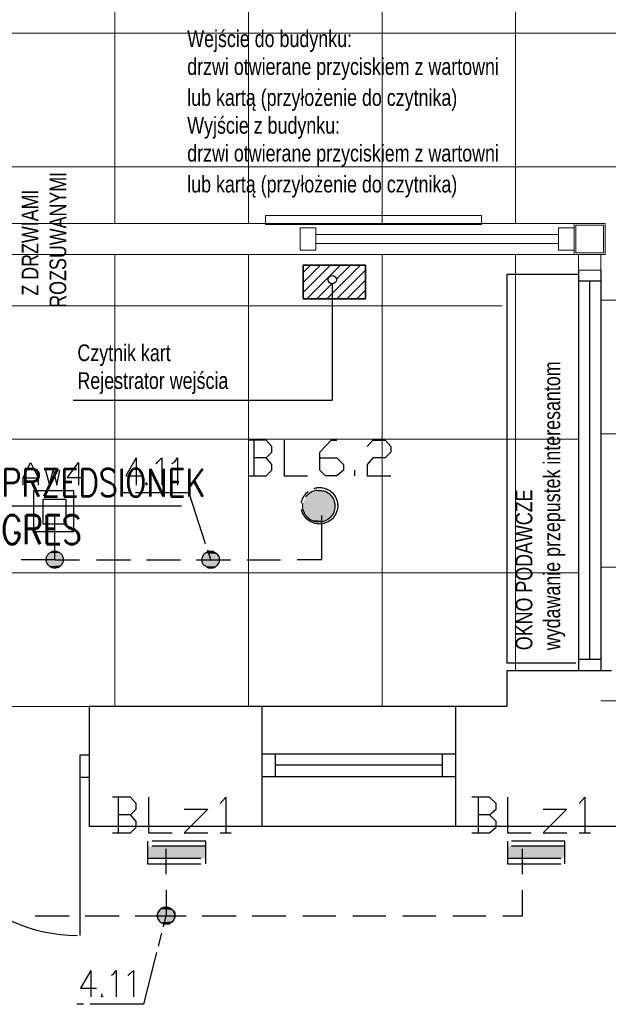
# Model space of a CAD drawing. Header units: millimetres. Extents: x 282377 to 1404227, y -783705 to 1038705.
# Tile 194 of 243: x 386129 to 386393, y 7091 to 7533. Entities that reach past the tile are written whole.
import ezdxf
from ezdxf.enums import TextEntityAlignment as Align

# ---------------------------------------------------------------- set-up
doc = ezdxf.new("R2010")
doc.units = ezdxf.units.MM
doc.linetypes.add('ACAD_ISO08W100', pattern=[36, 24, -3, 6, -3])
doc.layers.add('!!ELEKTRYKA', color=7, linetype='Continuous')
doc.styles.add('BIKTC', font='bikromsw.shx', dxfattribs={"width": 0.8})
doc.styles.add('ROMANS', font='romans', dxfattribs={"width": 0.7})

# ---------------------------------------------------------------- blocks, each defined once
blk = doc.blocks.new('bikmet')
blk.add_line((0, 1.65), (0, -1.65))
at = {"style": 'ROMANS', "width": 0.8}
blk.add_attdef('NRPOM', text='', height=1, dxfattribs=at).set_placement((-0.333, 0.333), align=Align.RIGHT)
blk.add_attdef('NWAPOM', (0.25, 0.333), '', height=1, dxfattribs=at)
blk.add_attdef('RAREA', text='', height=1.042, dxfattribs=at).set_placement((-0.333, -0.333), align=Align.TOP_RIGHT)
blk.add_attdef('PODLOGA', text='', height=1.042, dxfattribs=at).set_placement((0.25, -0.333), align=Align.TOP_LEFT)

msp = doc.modelspace()

# ---------------------------------------------------------------- hatches: boundary and pattern name
at = {"layer": '!!ELEKTRYKA'}
h = msp.add_hatch(dxfattribs=at)
h.set_pattern_fill('ANSI31', color=256)
h.set_pattern_definition([(45, (334048.2903, 41871.046), (-2.24506403, 2.24506403), [])])
h.paths.add_polyline_path([(386284.35, 7422.83), (386269.33, 7422.83), (386269.33, 7418.18, -0.414214), (386271.18, 7416.33, -1), (386267.47, 7416.33, -0.414214), (386269.33, 7418.18), (386269.33, 7422.83), (386262.64, 7422.83), (386262.64, 7407.73), (386284.35, 7407.73)])
h.paths.add_polyline_path([(386262.64, 7422.83), (386256.28, 7422.83), (386256.28, 7407.73), (386262.64, 7407.73)])

# ---------------------------------------------------------------- linework, layer by layer
at = {"layer": '!!ELEKTRYKA', "color": 252, "lineweight": 15, "ltscale": 15}
for p, q in [((386231.7, 10071.62), (386231.7, 7441.62)), ((386291.7, 10071.62), (386291.7, 7441.62)), ((386171.7, 7996.62), (386171.7, 7441.62)), ((386351.7, 7809.62), (386351.7, 7441.62)), ((385384.7, 7527.12), (386561.2, 7527.12)), ((385384.7, 7467.12), (386561.2, 7467.12)), ((385951.95, 7441.62), (386377.95, 7441.62)), ((386377.95, 7427.62), (385951.95, 7427.62)), ((386171.7, 7427.62), (386171.7, 7224.62)), ((386231.7, 7427.62), (386231.7, 7224.62)), ((386291.7, 7427.62), (386291.7, 7224.62)), ((386351.7, 7427.62), (386351.7, 7240.62)), ((385952.2, 7404.62), (386345.7, 7404.62)), ((386389.95, 7407.12), (386561.2, 7407.12)), ((386389.95, 7347.12), (386760.2, 7347.12)), ((385952.2, 7344.62), (386379.95, 7344.62)), ((385952.2, 7284.62), (386379.95, 7284.62)), ((386389.95, 7287.12), (386760.7, 7287.12)), ((386389.95, 7227.12), (386760.7, 7227.12)), ((385985.7, 7224.62), (386160.2, 7224.62))]:
    msp.add_line(p, q, dxfattribs=at)
at = {"layer": '!!ELEKTRYKA', "color": 252, "lineweight": 20}
for p, q in [((386336.34, 7445.15), (386239.34, 7445.15)), ((386239.34, 7441.15), (386239.34, 7445.15)), ((386336.34, 7441.15), (386336.34, 7445.15)), ((386336.34, 7441.15), (386239.34, 7441.15)), ((386254.95, 7439.62), (386261.95, 7439.62)), ((386254.95, 7439.62), (386254.95, 7429.62)), ((386261.95, 7439.62), (386261.95, 7429.62)), ((386370.95, 7439.62), (386377.95, 7439.62)), ((386370.95, 7439.62), (386370.95, 7429.62)), ((386377.95, 7439.62), (386377.95, 7429.62)), ((386261.95, 7436.62), (386370.95, 7436.62)), ((386254.95, 7429.62), (386261.95, 7429.62)), ((386261.95, 7432.62), (386370.95, 7432.62)), ((386370.95, 7429.62), (386377.95, 7429.62)), ((386379.95, 7427.62), (386379.95, 7420.62)), ((386379.95, 7427.62), (386389.95, 7427.62)), ((386389.95, 7427.62), (386389.95, 7420.62)), ((386379.95, 7420.62), (386389.95, 7420.62)), ((386389.95, 7420.62), (386379.95, 7420.62)), ((386378.7, 7240.62), (386394.7, 7240.62))]:
    msp.add_line(p, q, dxfattribs=at)
at = {"layer": '!!ELEKTRYKA', "color": 252}
for p, q in [((386256.28, 7422.83), (386256.28, 7407.73)), ((386284.35, 7422.83), (386256.28, 7422.83)), ((386256.28, 7422.83), (386284.35, 7422.83)), ((386256.28, 7407.73), (386256.28, 7422.83)), ((386284.35, 7407.73), (386284.35, 7422.83)), ((386284.35, 7422.83), (386284.35, 7407.73)), ((386379.95, 7420.62), (386379.95, 7240.62)), ((386379.95, 7420.62), (386379.95, 7240.62)), ((386389.95, 7420.62), (386389.95, 7240.62)), ((386389.95, 7420.62), (386389.95, 7240.62)), ((386379.95, 7418.62), (386347.7, 7418.62)), ((386347.7, 7418.62), (386347.7, 7244.07)), ((386379.95, 7418.62), (386347.7, 7418.62)), ((386347.7, 7418.62), (386347.7, 7244.07)), ((386269.33, 7414.47), (386269.33, 7362.24)), ((386389.95, 7415.62), (386379.95, 7415.62)), ((386389.95, 7415.62), (386379.95, 7415.62)), ((386384.95, 7415.62), (386384.95, 7245.62)), ((386384.95, 7415.62), (386384.95, 7245.62)), ((386256.28, 7407.73), (386284.35, 7407.73)), ((386284.35, 7407.73), (386256.28, 7407.73)), ((386153.05, 7362.24), (386269.33, 7362.24)), ((386378.7, 7244.07), (386347.7, 7244.07)), ((386378.7, 7244.07), (386347.7, 7244.07)), ((386389.95, 7245.62), (386379.95, 7245.62)), ((386389.95, 7245.62), (386379.95, 7245.62)), ((386394.7, 7240.62), (386347.7, 7240.62)), ((386347.7, 7240.62), (386347.7, 7224.62)), ((386347.7, 7224.62), (386160.2, 7224.62)), ((386160.2, 7224.62), (386160.2, 7170.62)), ((386237.7, 7224.62), (386237.7, 7170.62)), ((386324.7, 7224.62), (386324.7, 7170.62)), ((386160.2, 7202.62), (386155.95, 7202.62)), ((386155.95, 7202.62), (386155.95, 7192.62)), ((386237.7, 7203.12), (386237.7, 7193.12)), ((386324.7, 7203.12), (386237.7, 7203.12)), ((386243.7, 7203.12), (386243.7, 7193.12)), ((386318.7, 7203.12), (386318.7, 7193.12)), ((386324.7, 7203.12), (386324.7, 7193.12)), ((386155.95, 7197.62), (386155.95, 7121.62)), ((386318.7, 7198.12), (386243.7, 7198.12)), ((386160.2, 7192.62), (386155.95, 7192.62)), ((386237.7, 7193.12), (386324.7, 7193.12)), ((386945.2, 7170.62), (386160.2, 7170.62))]:
    msp.add_line(p, q, dxfattribs=at)
at = {"layer": '!!ELEKTRYKA', "color": 252, "linetype": 'Continuous'}
for p, q in [((386256.28, 7419.56), (386259.55, 7422.83)), ((386256.28, 7415.07), (386262.64, 7421.43)), ((386262.64, 7421.43), (386264.04, 7422.83)), ((386262.64, 7416.94), (386268.53, 7422.83)), ((386266.89, 7407.73), (386282, 7422.83)), ((386269.33, 7419.14), (386273.02, 7422.83)), ((386271.17, 7416.5), (386277.51, 7422.83)), ((386271.38, 7407.73), (386284.35, 7420.69)), ((386256.28, 7410.58), (386262.64, 7416.94)), ((386262.64, 7412.45), (386269.33, 7419.14)), ((386275.87, 7407.73), (386284.35, 7416.2)), ((386257.91, 7407.73), (386262.64, 7412.45)), ((386262.64, 7407.96), (386269.16, 7414.48)), ((386280.36, 7407.73), (386284.35, 7411.71)), ((386262.4, 7407.73), (386262.64, 7407.96))]:
    msp.add_line(p, q, dxfattribs=at)
at = {"layer": '!!ELEKTRYKA'}
for p, q in [((386256.28, 7422.83), (386256.28, 7407.73)), ((386284.35, 7422.83), (386256.28, 7422.83)), ((386284.35, 7407.73), (386284.35, 7422.83)), ((386269.33, 7414.47), (386269.33, 7362.24)), ((386256.28, 7407.73), (386284.35, 7407.73)), ((386153.05, 7362.24), (386269.33, 7362.24))]:
    msp.add_line(p, q, dxfattribs=at)
at = {"layer": '!!ELEKTRYKA', "color": 7}
msp.add_line((386076.13, 7314.76), (386201.65, 7314.76), dxfattribs=at)
at = {"layer": '!!ELEKTRYKA', "color": 252, "lineweight": 20}
for points in [[(386377.95, 7441.62), (386391.95, 7441.62), (386391.95, 7427.62), (386377.95, 7427.62)], [(386378.75, 7440.82), (386391.15, 7440.82), (386391.15, 7428.42), (386378.75, 7428.42)]]:
    msp.add_lwpolyline(points, close=True, dxfattribs=at)
at = {"layer": '!!ELEKTRYKA'}
msp.add_lwpolyline([(386256.28, 7422.83), (386284.35, 7422.83), (386284.35, 7407.73), (386256.28, 7407.73)], close=True, dxfattribs=at)
at = {"layer": '!!ELEKTRYKA', "color": 5, "linetype": 'ACAD_ISO08W100', "lineweight": -3}
for points in [[(386239.68, 7336.26), (386242.24, 7338.8), (386242.24, 7341.34), (386239.68, 7344.3), (386231.64, 7344.3)], [(386234.19, 7344.3), (386234.19, 7328.21)], [(386247.72, 7344.3), (386247.72, 7328.21), (386258.3, 7328.21)], [(386263.8, 7336.26), (386271.43, 7336.26), (386274.36, 7333.29), (386274.36, 7330.75), (386271.43, 7328.21), (386266.34, 7328.21), (386263.8, 7330.75), (386263.8, 7338.8), (386268.89, 7344.3), (386271.43, 7344.3)], [(386284.98, 7341.33), (386287.52, 7344.3), (386293.05, 7344.3), (386295.59, 7341.33), (386295.59, 7338.79), (386293.05, 7336.26), (386287.52, 7336.26), (386284.98, 7333.29), (386284.98, 7328.21), (386295.59, 7328.21)], [(386181.26, 7336.26), (386176.57, 7328.22), (386183.38, 7328.22)], [(386181.26, 7336.25), (386181.26, 7323.98)], [(386190.17, 7333.72), (386191, 7334.56), (386192.73, 7336.25), (386192.73, 7323.98)], [(386197.34, 7333.72), (386198.62, 7334.56), (386199.91, 7336.26), (386199.91, 7323.98)], [(386231.64, 7328.21), (386239.68, 7328.21), (386242.24, 7330.75), (386242.24, 7333.29), (386239.68, 7336.26), (386234.19, 7336.26)], [(386279.46, 7328.22), (386279.46, 7330.75)], [(386185.92, 7325.25), (386185.47, 7324.83), (386185.92, 7323.98), (386186.31, 7324.83)], [(386204.96, 7320.59), (386174.92, 7320.59)], [(386204.93, 7320.59), (386214.66, 7290.54)], [(386129.58, 7290.54), (386144.8, 7290.54), (386144.8, 7310.44)], [(386253.65, 7290.54), (386264.67, 7290.54), (386264.67, 7310.43)], [(386144.83, 7290.53), (386155.84, 7290.53)], [(386163.44, 7290.53), (386178.69, 7290.53)], [(386185.9, 7290.53), (386201.16, 7290.53)], [(386208.31, 7290.53), (386223.57, 7290.53)], [(386231.16, 7290.53), (386246.04, 7290.53)], [(386178.67, 7175.81), (386181.23, 7178.35), (386181.23, 7180.89), (386178.67, 7183.85), (386170.64, 7183.85)], [(386173.19, 7183.85), (386173.19, 7167.77)], [(386186.79, 7183.85), (386186.79, 7167.76), (386197.37, 7167.76)], [(386218.94, 7180.89), (386221.5, 7183.85), (386221.5, 7167.76)], [(386340, 7175.81), (386342.97, 7178.35), (386342.97, 7180.89), (386340, 7183.85), (386331.97, 7183.85)], [(386334.94, 7183.86), (386334.94, 7167.77)], [(386348.05, 7183.85), (386348.05, 7167.76), (386358.66, 7167.76)], [(386380.21, 7180.89), (386382.72, 7183.85), (386382.72, 7167.77)], [(386202.86, 7178.35), (386213.43, 7178.35), (386202.86, 7167.76), (386213.43, 7167.76)], [(386364.13, 7178.35), (386374.72, 7178.35), (386364.13, 7167.77), (386374.72, 7167.77)], [(386170.64, 7167.77), (386178.67, 7167.77), (386181.23, 7170.31), (386181.23, 7172.85), (386178.67, 7175.81), (386173.21, 7175.81)], [(386331.97, 7167.77), (386340, 7167.77), (386342.97, 7170.31), (386342.97, 7172.84), (386340, 7175.81), (386334.94, 7175.81)], [(386218.94, 7167.76), (386223.99, 7167.76)], [(386380.21, 7167.77), (386385.3, 7167.77)], [(386194.79, 7149.14), (386194.79, 7160.57)], [(386354.81, 7149.14), (386354.81, 7160.57)], [(386180.85, 7130.51), (386194.84, 7130.51), (386194.84, 7141.94)], [(386345.91, 7130.52), (386354.81, 7130.52), (386354.81, 7141.94)], [(386135.97, 7130.51), (386151.21, 7130.51)], [(386158.37, 7130.51), (386173.61, 7130.51)], [(386184.65, 7090.72), (386194.78, 7130.51)], [(386194.79, 7130.51), (386203.7, 7130.51)], [(386210.87, 7130.51), (386226.12, 7130.51)], [(386233.3, 7130.51), (386248.55, 7130.51)], [(386256.17, 7130.51), (386270.97, 7130.51)], [(386278.6, 7130.51), (386293.4, 7130.51)], [(386301.02, 7130.51), (386315.89, 7130.51)], [(386323.51, 7130.51), (386338.31, 7130.51)], [(386160.92, 7105.96), (386156.29, 7097.91), (386163.49, 7097.91)], [(386160.91, 7105.96), (386160.91, 7094.1)], [(386170.22, 7103.84), (386171.06, 7104.27), (386172.34, 7105.96), (386172.34, 7094.11)], [(386177.47, 7103.84), (386178.3, 7104.26), (386180.04, 7105.95), (386180.04, 7094.1)], [(386166.05, 7095.37), (386165.6, 7094.52), (386166.05, 7094.1), (386166.44, 7094.52)], [(386184.6, 7090.72), (386154.56, 7090.72)]]:
    msp.add_lwpolyline(points, dxfattribs=at)
at = {"layer": '!!ELEKTRYKA', "color": 30, "linetype": 'ACAD_ISO08W100', "lineweight": -3, "true_color": 0xff7e00}
for points in [[(386130.48, 7323.98), (386130.48, 7327.37), (386133.89, 7334.14), (386137.25, 7327.37), (386137.25, 7323.98)], [(386157.11, 7327.37), (386150.35, 7327.37), (386155.43, 7334.14), (386155.43, 7323.98)], [(386140.62, 7330.75), (386142.3, 7323.98), (386144.03, 7330.75), (386145.71, 7323.98), (386147, 7330.75)], [(386130.48, 7327.37), (386137.25, 7327.37)]]:
    msp.add_lwpolyline(points, dxfattribs=at)
for points in [[(386135.1, 7303.24), (386153.34, 7303.24), (386153.34, 7321.44), (386135.1, 7321.44)], [(386139.31, 7306.63), (386149.87, 7306.63), (386149.87, 7317.63), (386139.31, 7317.63)]]:
    msp.add_lwpolyline(points, close=True, dxfattribs=at)
at = {"layer": '!!ELEKTRYKA', "color": 5, "linetype": 'ACAD_ISO08W100', "lineweight": -3}
for points in [[(386217.2, 7287.58), (386216.82, 7287.15), (386215.92, 7286.73), (386215.09, 7286.73), (386214.26, 7286.73), (386213.81, 7286.73), (386212.98, 7287.15), (386212.53, 7287.58), (386211.7, 7288), (386211.32, 7288.42), (386210.87, 7289.27), (386210.87, 7290.11), (386210.87, 7290.96), (386210.87, 7291.38), (386211.32, 7292.23), (386211.7, 7293.08), (386212.15, 7293.5), (386212.98, 7293.92), (386213.43, 7294.35), (386214.26, 7294.35), (386215.09, 7294.35), (386215.92, 7294.35), (386216.37, 7293.92), (386217.2, 7293.5), (386217.65, 7293.08), (386218.03, 7292.23), (386218.48, 7291.81), (386218.48, 7290.96), (386218.48, 7290.11), (386218.48, 7289.27), (386218.03, 7288.84), (386217.65, 7288)], [(386186.3, 7153.8), (386212.53, 7153.8), (386212.53, 7163.96), (386186.3, 7163.96)], [(386348.05, 7153.79), (386373.87, 7153.79), (386373.87, 7163.96), (386348.05, 7163.96)], [(386186.3, 7156.34), (386212.53, 7156.34), (386212.53, 7161.84), (386186.3, 7161.84)], [(386348.05, 7156.34), (386373.87, 7156.34), (386373.87, 7161.84), (386348.05, 7161.84)], [(386197.34, 7127.55), (386196.51, 7127.12), (386196.06, 7126.7), (386195.23, 7126.7), (386194.39, 7126.7), (386193.56, 7126.7), (386193.11, 7127.12), (386192.28, 7127.55), (386191.83, 7127.97), (386191.44, 7128.82), (386190.99, 7129.24), (386190.99, 7130.09), (386190.99, 7130.93), (386190.99, 7131.78), (386191.44, 7132.21), (386191.83, 7133.05), (386192.28, 7133.48), (386192.66, 7133.9), (386193.56, 7134.32), (386194.39, 7134.32), (386195.23, 7134.32), (386195.67, 7134.32), (386196.51, 7133.9), (386197.34, 7133.48), (386197.79, 7133.05), (386198.17, 7132.63), (386198.62, 7131.78), (386198.62, 7130.93), (386198.62, 7130.09), (386198.62, 7129.66), (386198.17, 7128.82), (386197.79, 7127.97)]]:
    msp.add_lwpolyline(points, close=True, dxfattribs=at)
at = {"layer": '!!ELEKTRYKA', "color": 252}
msp.add_circle((386269.33, 7416.33), 1.85, dxfattribs=at)
at = {"layer": '!!ELEKTRYKA'}
msp.add_circle((386269.33, 7416.33), 1.85, dxfattribs=at)
at = {"layer": '!!ELEKTRYKA', "color": 5, "linetype": 'ACAD_ISO08W100', "lineweight": -3}
for centre, radius in [((386263.6, 7314.76), 8.2), ((386263.35, 7314.64), 7.21), ((386144.72, 7290.55), 3.82), ((386144.72, 7290.55), 3.82), ((386194.68, 7130.53), 3.83), ((386194.68, 7130.53), 3.83)]:
    msp.add_circle(centre, radius, dxfattribs=at)
at = {"layer": '!!ELEKTRYKA', "color": 252}
msp.add_arc((386155.95, 7197.62), 76, 180, 269.2145, dxfattribs=at)
at = {"layer": '!!ELEKTRYKA', "color": 5, "linetype": 'ACAD_ISO08W100', "lineweight": -3}
for points in [[(386257.89, 7318.9), (386269.74, 7318.48), (386257.45, 7318.48)], [(386258.31, 7319.75), (386269.26, 7318.9), (386257.86, 7318.9)], [(386257.86, 7318.9), (386269.26, 7318.9), (386269.71, 7318.48)], [(386258.72, 7320.17), (386268.85, 7319.75), (386258.27, 7319.75)], [(386258.27, 7319.75), (386268.85, 7319.75), (386269.29, 7318.9)], [(386259.52, 7320.6), (386268.43, 7320.17), (386258.69, 7320.17)], [(386258.69, 7320.17), (386268.43, 7320.17), (386268.88, 7319.75)], [(386260.03, 7321.02), (386267.61, 7320.59), (386259.59, 7320.59)], [(386259.59, 7320.59), (386267.61, 7320.59), (386268.5, 7320.17)], [(386260, 7321.02), (386267.19, 7321.02), (386267.64, 7320.6)], [(386261.27, 7321.44), (386266.75, 7321.02), (386260.83, 7321.02)], [(386261.24, 7321.44), (386265.89, 7321.44), (386266.72, 7321.02)], [(386262.58, 7321.86), (386265.51, 7321.44), (386262.14, 7321.44)], [(386262.55, 7321.86), (386264.27, 7321.86), (386265.54, 7321.44)], [(386257.06, 7317.21), (386270.57, 7316.78), (386256.62, 7316.78)], [(386256.62, 7316.78), (386270.57, 7315.93), (386256.62, 7315.93)], [(386256.62, 7316.78), (386270.57, 7316.78), (386270.57, 7315.93)], [(386256.62, 7315.93), (386270.57, 7315.51), (386256.62, 7315.51)], [(386256.62, 7315.93), (386270.57, 7315.93), (386270.57, 7315.51)], [(386256.62, 7315.51), (386270.57, 7314.67), (386256.62, 7314.67)], [(386256.62, 7315.51), (386270.57, 7315.51), (386270.57, 7314.67)], [(386256.62, 7314.67), (386270.57, 7313.82), (386256.62, 7313.82)], [(386256.62, 7314.67), (386270.57, 7314.67), (386270.57, 7313.82)], [(386257.48, 7318.05), (386270.15, 7317.21), (386257.03, 7317.21)], [(386257.03, 7317.21), (386270.15, 7317.21), (386270.6, 7316.79)], [(386257.45, 7318.48), (386269.74, 7318.05), (386257.45, 7318.05)], [(386257.45, 7318.48), (386269.74, 7318.48), (386269.74, 7318.05)], [(386257.45, 7318.05), (386269.74, 7318.05), (386270.12, 7317.21)], [(386256.62, 7313.82), (386270.57, 7313.4), (386256.62, 7313.4)], [(386256.62, 7313.82), (386270.57, 7313.82), (386270.57, 7313.4)], [(386256.62, 7313.4), (386270.57, 7312.55), (386256.62, 7312.55)], [(386256.62, 7313.4), (386270.57, 7313.4), (386270.57, 7312.55)], [(386256.62, 7312.55), (386270.19, 7312.12), (386257.06, 7312.12)], [(386256.62, 7312.55), (386270.57, 7312.55), (386270.19, 7312.12)], [(386257.03, 7312.12), (386269.71, 7311.28), (386257.48, 7311.28)], [(386257.03, 7312.12), (386270.15, 7312.12), (386269.71, 7311.28)], [(386257.45, 7311.28), (386269.74, 7310.86), (386257.45, 7310.86)], [(386257.45, 7311.28), (386269.74, 7311.28), (386269.74, 7310.86)], [(386257.45, 7310.86), (386269.29, 7310.01), (386257.89, 7310.01)], [(386257.45, 7310.86), (386269.74, 7310.86), (386269.29, 7310.01)], [(386257.86, 7310.01), (386268.88, 7309.59), (386258.31, 7309.59)], [(386257.86, 7310.01), (386269.26, 7310.01), (386268.88, 7309.59)], [(386258.27, 7309.59), (386268.46, 7309.17), (386258.72, 7309.17)], [(386258.27, 7309.59), (386268.85, 7309.59), (386268.46, 7309.17)], [(386258.69, 7309.17), (386267.6, 7308.74), (386259.52, 7308.74)], [(386258.69, 7309.17), (386268.43, 7309.17), (386267.6, 7308.74)], [(386259.59, 7308.74), (386267.23, 7308.31), (386260.03, 7308.31)], [(386259.59, 7308.74), (386267.61, 7308.74), (386267.23, 7308.31)], [(386260.83, 7308.32), (386265.92, 7307.89), (386261.27, 7307.89)], [(386260.83, 7308.32), (386266.75, 7308.32), (386265.92, 7307.89)], [(386261.24, 7307.9), (386265.44, 7307.47), (386262.07, 7307.47)], [(386261.24, 7307.9), (386265.89, 7307.9), (386265.44, 7307.47)], [(386147.8, 7292.66), (386141.03, 7292.23), (386148.25, 7292.23)], [(386147.8, 7292.66), (386141.49, 7292.66), (386141.03, 7292.23)], [(386148.25, 7292.23), (386141.03, 7291.38), (386148.63, 7291.38)], [(386148.25, 7292.23), (386141.03, 7292.23), (386141.03, 7291.38)], [(386147.37, 7293.5), (386141.45, 7292.66), (386147.82, 7292.66)], [(386147.37, 7293.5), (386141.9, 7293.5), (386141.45, 7292.66)], [(386146.95, 7293.93), (386141.86, 7293.5), (386147.34, 7293.5)], [(386146.95, 7293.93), (386142.7, 7293.93), (386141.86, 7293.5)], [(386146.1, 7294.35), (386142.69, 7293.93), (386146.94, 7293.93)], [(386146.1, 7294.35), (386143.14, 7294.35), (386142.69, 7293.93)], [(386211.32, 7292.65), (386218.48, 7291.81), (386210.87, 7291.81)], [(386211.73, 7293.08), (386218.06, 7292.66), (386211.28, 7292.66)], [(386211.28, 7292.66), (386218.06, 7292.66), (386218.51, 7291.81)], [(386212.14, 7293.5), (386217.65, 7293.08), (386211.7, 7293.08)], [(386211.7, 7293.08), (386217.65, 7293.08), (386218.03, 7292.66)], [(386213.01, 7293.92), (386217.23, 7293.49), (386212.18, 7293.49)], [(386212.18, 7293.49), (386217.23, 7293.49), (386217.68, 7293.07)], [(386213.84, 7294.35), (386216.4, 7293.92), (386213.01, 7293.92)], [(386213.01, 7293.92), (386216.4, 7293.92), (386217.23, 7293.5)], [(386213.84, 7294.35), (386215.95, 7294.35), (386216.39, 7293.93)], [(386148.63, 7291.38), (386141.03, 7290.54), (386148.63, 7290.54)], [(386148.63, 7291.38), (386141.03, 7291.38), (386141.03, 7290.54)], [(386148.63, 7290.54), (386141.03, 7290.11), (386148.63, 7290.11)], [(386148.63, 7290.54), (386141.03, 7290.54), (386141.03, 7290.11)], [(386148.63, 7290.11), (386141.03, 7289.27), (386148.63, 7289.27)], [(386148.63, 7290.11), (386141.03, 7290.11), (386141.03, 7289.27)], [(386148.63, 7289.27), (386141.03, 7289.27), (386141.49, 7288.42)], [(386148.66, 7289.27), (386141.45, 7288.42), (386148.21, 7288.42)], [(386148.21, 7288.42), (386141.45, 7288.42), (386141.9, 7287.99)], [(386148.24, 7288.42), (386141.86, 7288), (386147.79, 7288)], [(386147.79, 7288), (386141.86, 7288), (386142.31, 7287.58)], [(386147.75, 7288), (386142.28, 7287.58), (386147.36, 7287.58)], [(386210.87, 7291.81), (386218.48, 7290.96), (386210.87, 7290.96)], [(386210.87, 7291.81), (386218.48, 7291.81), (386218.48, 7290.96)], [(386210.87, 7290.96), (386218.48, 7290.54), (386210.87, 7290.54)], [(386210.87, 7290.96), (386218.48, 7290.96), (386218.48, 7290.54)], [(386210.87, 7290.54), (386218.48, 7289.69), (386210.87, 7289.69)], [(386210.87, 7290.54), (386218.48, 7290.54), (386218.48, 7289.69)], [(386210.87, 7289.69), (386218.48, 7288.84), (386211.32, 7288.84)], [(386210.87, 7289.69), (386218.48, 7289.69), (386218.48, 7288.84)], [(386211.28, 7288.84), (386218.06, 7288.42), (386211.73, 7288.42)], [(386211.28, 7288.84), (386218.51, 7288.84), (386218.06, 7288.42)], [(386211.7, 7288.42), (386217.65, 7287.58), (386212.14, 7287.58)], [(386211.7, 7288.42), (386218.03, 7288.42), (386217.65, 7287.58)], [(386147.36, 7287.58), (386142.28, 7287.58), (386143.11, 7287.15)], [(386147.42, 7287.57), (386143.17, 7287.15), (386146.59, 7287.15)], [(386146.59, 7287.15), (386143.17, 7287.15), (386143.62, 7286.72)], [(386146.55, 7287.15), (386143.59, 7286.73), (386145.71, 7286.73)], [(386212.18, 7287.57), (386216.85, 7287.15), (386212.63, 7287.15)], [(386212.18, 7287.57), (386217.68, 7287.57), (386216.85, 7287.15)], [(386212.59, 7287.15), (386216.43, 7286.73), (386213.42, 7286.73)], [(386212.59, 7287.15), (386216.81, 7287.15), (386216.43, 7286.73)], [(386186.3, 7161.84), (386212.53, 7156.34), (386186.3, 7156.34)], [(386186.3, 7161.84), (386212.53, 7161.84), (386212.53, 7156.34)], [(386348.05, 7161.84), (386373.87, 7156.34), (386348.05, 7156.34)], [(386348.05, 7161.84), (386373.87, 7161.84), (386373.87, 7156.34)], [(386197.31, 7133.48), (386191.41, 7132.63), (386197.75, 7132.63)], [(386197.31, 7133.48), (386192.24, 7133.48), (386191.41, 7132.63)], [(386191.86, 7133.05), (386198.2, 7132.63), (386191.41, 7132.63)], [(386192.27, 7133.48), (386197.72, 7133.05), (386191.82, 7133.05)], [(386191.82, 7133.05), (386197.72, 7133.05), (386198.17, 7132.63)], [(386196.92, 7133.9), (386192.24, 7133.48), (386197.3, 7133.48)], [(386196.92, 7133.9), (386192.69, 7133.9), (386192.24, 7133.48)], [(386193.07, 7133.9), (386197.3, 7133.48), (386192.24, 7133.48)], [(386192.24, 7133.48), (386197.3, 7133.48), (386197.75, 7133.06)], [(386196.05, 7134.33), (386192.65, 7133.9), (386196.88, 7133.9)], [(386196.05, 7134.33), (386193.48, 7134.33), (386192.65, 7133.9)], [(386193.58, 7134.32), (386196.53, 7133.9), (386193.13, 7133.9)], [(386193.13, 7133.9), (386196.53, 7133.9), (386197.36, 7133.47)], [(386193.55, 7134.32), (386196.11, 7134.32), (386196.5, 7133.9)], [(386191.44, 7132.63), (386198.62, 7131.78), (386190.99, 7131.78)], [(386198.17, 7132.21), (386190.99, 7131.36), (386198.62, 7131.36)], [(386198.17, 7132.21), (386191.44, 7132.21), (386190.99, 7131.36)], [(386190.99, 7131.78), (386198.62, 7130.93), (386190.99, 7130.93)], [(386190.99, 7131.78), (386198.62, 7131.78), (386198.62, 7130.93)], [(386198.62, 7131.36), (386190.99, 7130.51), (386198.62, 7130.51)], [(386198.62, 7131.36), (386190.99, 7131.36), (386190.99, 7130.51)], [(386190.99, 7130.93), (386198.62, 7130.51), (386190.99, 7130.51)], [(386190.99, 7130.93), (386198.62, 7130.93), (386198.62, 7130.51)], [(386198.62, 7130.51), (386190.99, 7130.09), (386198.62, 7130.09)], [(386198.62, 7130.51), (386190.99, 7130.51), (386190.99, 7130.09)], [(386190.99, 7130.51), (386198.62, 7129.66), (386190.99, 7129.66)], [(386190.99, 7130.51), (386198.62, 7130.51), (386198.62, 7129.66)], [(386198.62, 7130.09), (386190.99, 7129.24), (386198.62, 7129.24)], [(386198.62, 7130.09), (386190.99, 7130.09), (386190.99, 7129.24)], [(386190.99, 7129.66), (386198.17, 7128.82), (386191.44, 7128.82)], [(386190.99, 7129.66), (386198.62, 7129.66), (386198.17, 7128.82)], [(386198.62, 7129.24), (386190.99, 7129.24), (386191.44, 7128.39)], [(386197.75, 7132.63), (386191.41, 7132.21), (386198.2, 7132.21)], [(386197.75, 7132.63), (386191.41, 7132.63), (386191.41, 7132.21)], [(386191.41, 7132.63), (386198.2, 7132.63), (386198.59, 7131.79)], [(386198.59, 7129.24), (386191.41, 7128.39), (386198.2, 7128.39)], [(386191.41, 7128.82), (386197.75, 7128.39), (386191.41, 7128.39)], [(386191.41, 7128.82), (386198.2, 7128.82), (386197.75, 7128.39)], [(386198.2, 7128.39), (386191.41, 7128.39), (386191.86, 7127.97)], [(386191.41, 7128.39), (386197.31, 7127.55), (386192.24, 7127.55)], [(386191.41, 7128.39), (386197.75, 7128.39), (386197.31, 7127.55)], [(386198.17, 7128.4), (386191.82, 7127.97), (386197.72, 7127.97)], [(386197.72, 7127.97), (386191.82, 7127.97), (386192.27, 7127.55)], [(386197.75, 7127.97), (386192.24, 7127.55), (386197.3, 7127.55)], [(386197.3, 7127.55), (386192.24, 7127.55), (386193.07, 7127.13)], [(386192.24, 7127.55), (386196.92, 7127.13), (386192.69, 7127.13)], [(386192.24, 7127.55), (386197.3, 7127.55), (386196.92, 7127.13)], [(386192.65, 7127.13), (386196.05, 7126.71), (386193.48, 7126.71)], [(386192.65, 7127.13), (386196.88, 7127.13), (386196.05, 7126.71)], [(386197.36, 7127.55), (386193.13, 7127.12), (386196.53, 7127.12)], [(386196.53, 7127.12), (386193.13, 7127.12), (386193.58, 7126.7)], [(386196.5, 7127.12), (386193.55, 7126.7), (386196.11, 7126.7)]]:
    msp.add_solid(points, dxfattribs=at)

# ---------------------------------------------------------------- block references
at = {"layer": '!!ELEKTRYKA', "color": 18, "true_color": 0x000000, "xscale": 12.5, "yscale": 12.5, "zscale": 12.5}
msp.add_blockref('bikmet', (386117.54, 7314.76), dxfattribs=at).add_auto_attribs({'NRPOM': '0.09', 'NWAPOM': 'PRZEDSIONEK', 'RAREA': '8.68', 'PODLOGA': 'GRES'})

# ---------------------------------------------------------------- texts
at = {"layer": '!!ELEKTRYKA', "color": 252, "style": 'BIKTC', "width": 0.8}
for s, rotation, p in [('Wejście do budynku:', 360, (386204.2, 7520.9)), ('drzwi otwierane przyciskiem z wartowni', 360, (386204.2, 7508.4)), ('lub kartą (przyłożenie do czytnika)', 360, (386204.2, 7494.47)), ('Wyjście z budynku:', 360, (386204.2, 7481.97)), ('drzwi otwierane przyciskiem z wartowni', 360, (386204.2, 7469.47)), ('ROZSUWANYMI', 90, (386149.86, 7403.75)), ('lub kartą (przyłożenie do czytnika)', 360, (386204.2, 7455.54)), ('Z DRZWIAMI', 90, (386137.36, 7409.18)), ('wydawanie przepustek interesantom', 90, (386371.71, 7249.86)), ('Czytnik kart', 360, (386154.89, 7379.77)), ('Rejestrator wejścia', 360, (386154.89, 7367.27)), ('OKNO PODAWCZE', 90, (386359.21, 7249.86))]:
    msp.add_text(s, height=7.5, rotation=rotation, dxfattribs=at).set_placement(p)
at = {"layer": '!!ELEKTRYKA', "color": 252, "insert": (386351.71, 7249.86), "char_height": 7.5, "width": 650.6795, "attachment_point": 1, "rotation": 90, "style": 'BIKTC'}
msp.add_mtext('OKNO PODAWCZE \\Pwydawanie przepustek interesantom', dxfattribs=at)

doc.saveas('drawing.dxf')
